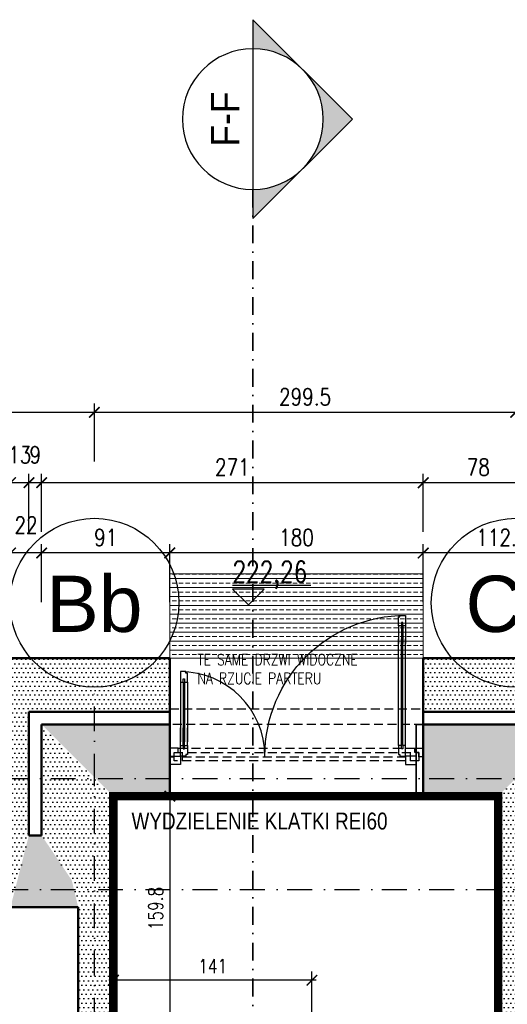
# Model space of a CAD drawing. Header units: millimetres. Extents: x 489 to 7736, y 461 to 5981.
# Tile 11 of 62: x 2122 to 2469, y 2472 to 3172. Entities that reach past the tile are written whole.
import ezdxf
from ezdxf.enums import TextEntityAlignment as Align

# ---------------------------------------------------------------- set-up
doc = ezdxf.new("R2010")
doc.units = ezdxf.units.MM
for name, pattern in [('DASHDOT', [25.4, 12.7, -6.35, 0, -6.35]), ('DIVIDE', [31.75, 12.7, -6.35, 0, -6.35, 0, -6.35]), ('DOT___DASHED', [33.523888, 17.638888, -8.819444, 0.01, -7.055556]), ('HIDDEN', [9.525, 6.35, -3.175])]:
    doc.linetypes.add(name, pattern=pattern)
for name, color, linetype in [('SPA-ZnacznikiPrzekrojów', 1, 'Continuous'), ('WK-Drzwi', 9, 'Continuous'), ('WK-Opis', 143, 'Continuous'), ('WK-OpisyDetali', 143, 'Continuous'), ('WK-Otwory', 9, 'Continuous'), ('WK-PPoż', 1, 'Continuous'), ('WK-Siatka', 240, 'DOT___DASHED'), ('WK-Wymiary', 8, 'Continuous'), ('WK-Ściany', 7, 'Continuous'), ('WK-Ściany istniejące', 7, 'Continuous')]:
    doc.layers.add(name, color=color, linetype=linetype)
for name, color, linetype, lineweight in [('WK-INSTALACJE WODKAN', 170, 'Continuous', 5), ('WK-widok', 8, 'Continuous', 0), ('WK-WYBURZENIA', 6, 'Continuous', 5)]:
    doc.layers.add(name, color=color, linetype=linetype, lineweight=lineweight)
doc.layers.add('WK-Pomieszczenia', color=173, linetype='Continuous', plot=False)
doc.styles.add('Arial', font='micross.ttf', dxfattribs={"width": 0.9})
doc.styles.add('DIMTEXT', font='romans', dxfattribs={"width": 0.75})
doc.styles.add('Romans', font='Romans.shx')
doc.styles.add('RomanS-Narrow', font='romans.shx', dxfattribs={"width": 0.8})
doc.styles.get("Standard").update_dxf_attribs({"font": 'ARIAL.TTF'})
doc.dimstyles.new('AEC Dimension 1-50', dxfattribs={"dimtxt": 12, "dimasz": 0.075, "dimexe": 6.25, "dimexo": 0, "dimgap": 5, "dimtad": 1, "dimdec": 1, "dimrnd": 0.5, "dimzin": 9, "dimdsep": 46, "dimtxsty": 'RomanS-Narrow', "dimblk": 'ARCHTICK', "dimcen": 0.125, "dimdle": 3.125, "dimclrd": 8, "dimclre": 8, "dimclrt": 256, "dimadec": 1, "dimazin": 0, "dimtfac": 1, "dimtdec": 1, "dimtmove": 2, "dimatfit": 2, "dimfxl": 0, "dimtolj": 1, "dimtzin": 0, "dimarcsym": 0})
doc.dimstyles.get("Standard").update_dxf_attribs({"dimtxt": 0.18, "dimasz": 0.18, "dimexe": 0.18, "dimexo": 0.0625, "dimgap": 0.09, "dimtad": 0, "dimtih": 1, "dimtoh": 1, "dimdec": 4, "dimzin": 0, "dimdsep": 46, "dimtxsty": 'Standard', "dimcen": 0.09, "dimadec": 0, "dimazin": 0, "dimtfac": 1, "dimtdec": 4, "dimtofl": 0, "dimtmove": 0, "dimatfit": 3, "dimfxl": 0, "dimtolj": 1, "dimtzin": 0, "dimarcsym": 0})
pattern_1 = [(0, (699.431, 930.084), (1.5875, 3.175), [0, -3.175])]

# ---------------------------------------------------------------- blocks, each defined once
blk = doc.blocks.new('_ArchTick')
at = {"color": 0, "linetype": 'ByBlock', "const_width": 15}
blk.add_lwpolyline([(-50, -50), (50, 50)], dxfattribs=at)
blk = doc.blocks.new('*D897')
at = {"layer": 'Defpoints', "color": 0}
for p in [(2188.76, 2489.41), (2188.76, 2460.51), (2329.76, 2460.51)]:
    blk.add_point(p, dxfattribs=at)
at = {"layer": 'WK-widok', "color": 8, "lineweight": -2, "ltscale": 1.3}
for p, q in [((2188.76, 2460.51), (2188.76, 2495.66)), ((2329.76, 2460.51), (2329.76, 2495.66)), ((2332.88, 2489.41), (2185.63, 2489.41))]:
    blk.add_line(p, q, dxfattribs=at)
at = {"layer": 'WK-widok', "color": 8, "linetype": 'ByBlock', "lineweight": -2, "xscale": 0.075, "yscale": 0.075, "zscale": 0.075, "rotation": 180}
blk.add_blockref('_ArchTick', (2188.76, 2489.41), dxfattribs=at)
at = {"layer": 'WK-widok', "color": 8, "linetype": 'ByBlock', "lineweight": -2, "xscale": 0.075, "yscale": 0.075, "zscale": 0.075}
blk.add_blockref('_ArchTick', (2329.76, 2489.41), dxfattribs=at)
at = {"layer": 'WK-widok', "color": 8, "insert": (2259.26, 2499.41), "char_height": 10, "attachment_point": 5, "style": 'RomanS-Narrow'}
blk.add_mtext('\\A1;141', dxfattribs=at)
blk = doc.blocks.new('*D898')
at = {"layer": 'Defpoints', "color": 0}
for p in [(2228.82, 2620.31), (2228.82, 2460.51), (2228.82, 2460.51)]:
    blk.add_point(p, dxfattribs=at)
at = {"layer": 'WK-widok', "color": 8, "lineweight": -2, "ltscale": 1.3}
for p, q in [((2228.82, 2620.31), (2222.57, 2620.31)), ((2228.82, 2623.44), (2228.82, 2457.39)), ((2228.82, 2460.51), (2222.57, 2460.51))]:
    blk.add_line(p, q, dxfattribs=at)
at = {"layer": 'WK-widok', "color": 8, "linetype": 'ByBlock', "lineweight": -2, "xscale": 0.075, "yscale": 0.075, "zscale": 0.075}
for p, rotation in [((2228.82, 2620.31), 90), ((2228.82, 2460.51), 270)]:
    blk.add_blockref('_ArchTick', p, dxfattribs=dict(at, rotation=rotation))
at = {"layer": 'WK-widok', "color": 0, "insert": (2218.82, 2540.41), "char_height": 10, "attachment_point": 5, "rotation": 90, "style": 'RomanS-Narrow'}
blk.add_mtext('\\A1;159.8', dxfattribs=at)
blk = doc.blocks.new('koty')
blk.add_line((59.14, 18.5), (-15, 18.5))
blk.add_lwpolyline([(15, 15), (-15, 15), (0, 0), (15, 15)])
at = {"ltscale": 2, "style": 'DIMTEXT', "width": 0.75, "flags": 4}
blk.add_attdef('WYSOKOŚĆ', (-15, 21.5), '', height=20, dxfattribs=at)
blk = doc.blocks.new('Anno_Section_A2')
at = {"color": 0, "linetype": 'ByBlock', "lineweight": -2}
blk.add_line((2.5, 0), (-2.5, 0), dxfattribs=at)
blk.add_circle((0, 0), 2.5, dxfattribs=at)
at = {"color": 0, "linetype": 'ByBlock', "lineweight": -2, "style": 'Romans'}
blk.add_attdef('NUMBER', text='', height=1, dxfattribs=at).set_placement((0, 0.5), align=Align.CENTER)
blk.add_attdef('SHEET', text='', height=0.75, dxfattribs=at).set_placement((0, -0.5), align=Align.TOP_CENTER)
blk = doc.blocks.new('Anno_Arrow_A2')
at = {"linetype": 'ByBlock', "lineweight": -2}
h = blk.add_hatch(color=0, dxfattribs=at)
h.paths.add_polyline_path([(-1.768, 1.768), (-3.536, 0), (-2.5, 0, -0.198912)])
h.paths.add_polyline_path([(0, 3.536), (-1.768, 1.768, -0.414214), (1.768, 1.768)])
h.paths.add_polyline_path([(2.373, 1.162), (2.245, 1.1, -0.114349), (2.5, 0), (3.536, 0)])
h.paths.add_polyline_path([(1.768, 1.768, -0.082683), (2.245, 1.1), (2.373, 1.162)])
at = {"color": 0, "linetype": 'ByBlock', "lineweight": -2}
blk.add_lwpolyline([(-2.5, 0), (-3.536, 0), (0, 3.536), (3.536, 0), (2.5, 0)], dxfattribs=at)
blk = doc.blocks.new('*D1025')
at = {"layer": 'Defpoints', "color": 0}
for p in [(2408.82, 2793.16), (2408.82, 2758.16), (2521.16, 2758.16)]:
    blk.add_point(p, dxfattribs=at)
at = {"layer": 'WK-Wymiary', "color": 8, "linetype": 'Continuous', "lineweight": -2, "ltscale": 1.3}
for p, q in [((2524.29, 2793.16), (2405.69, 2793.16)), ((2408.82, 2758.16), (2408.82, 2799.41)), ((2521.16, 2758.16), (2521.16, 2799.41))]:
    blk.add_line(p, q, dxfattribs=at)
at = {"layer": 'WK-Wymiary', "color": 8, "linetype": 'ByBlock', "lineweight": -2, "xscale": 0.075, "yscale": 0.075, "zscale": 0.075, "rotation": 180}
blk.add_blockref('_ArchTick', (2408.82, 2793.16), dxfattribs=at)
at = {"layer": 'WK-Wymiary', "color": 8, "linetype": 'ByBlock', "lineweight": -2, "xscale": 0.075, "yscale": 0.075, "zscale": 0.075}
blk.add_blockref('_ArchTick', (2521.16, 2793.16), dxfattribs=at)
at = {"layer": 'WK-Wymiary', "lineweight": -3, "insert": (2464.99, 2804.16), "char_height": 12, "attachment_point": 5, "style": 'RomanS-Narrow'}
blk.add_mtext('\\A1;\\A1;112.5', dxfattribs=at)
blk = doc.blocks.new('*D1026')
at = {"layer": 'Defpoints', "color": 0}
for p in [(2228.82, 2793.16), (2228.82, 2758.16), (2408.82, 2758.16)]:
    blk.add_point(p, dxfattribs=at)
at = {"layer": 'WK-Wymiary', "color": 8, "linetype": 'Continuous', "lineweight": -2, "ltscale": 1.3}
for p, q in [((2411.94, 2793.16), (2225.69, 2793.16)), ((2228.82, 2758.16), (2228.82, 2799.41)), ((2408.82, 2758.16), (2408.82, 2799.41))]:
    blk.add_line(p, q, dxfattribs=at)
at = {"layer": 'WK-Wymiary', "color": 8, "linetype": 'ByBlock', "lineweight": -2, "xscale": 0.075, "yscale": 0.075, "zscale": 0.075, "rotation": 180}
blk.add_blockref('_ArchTick', (2228.82, 2793.16), dxfattribs=at)
at = {"layer": 'WK-Wymiary', "color": 8, "linetype": 'ByBlock', "lineweight": -2, "xscale": 0.075, "yscale": 0.075, "zscale": 0.075}
blk.add_blockref('_ArchTick', (2408.82, 2793.16), dxfattribs=at)
at = {"layer": 'WK-Wymiary', "lineweight": -3, "insert": (2318.82, 2804.16), "char_height": 12, "attachment_point": 5, "style": 'RomanS-Narrow'}
blk.add_mtext('\\A1;\\A1;180', dxfattribs=at)
blk = doc.blocks.new('*D1027')
at = {"layer": 'Defpoints', "color": 0}
for p in [(2137.76, 2793.16), (2137.76, 2758.16), (2228.82, 2758.16)]:
    blk.add_point(p, dxfattribs=at)
at = {"layer": 'WK-Wymiary', "color": 8, "linetype": 'Continuous', "lineweight": -2, "ltscale": 1.3}
for p, q in [((2231.94, 2793.16), (2134.63, 2793.16)), ((2137.76, 2758.16), (2137.76, 2799.41)), ((2228.82, 2758.16), (2228.82, 2799.41))]:
    blk.add_line(p, q, dxfattribs=at)
at = {"layer": 'WK-Wymiary', "color": 8, "linetype": 'ByBlock', "lineweight": -2, "xscale": 0.075, "yscale": 0.075, "zscale": 0.075, "rotation": 180}
blk.add_blockref('_ArchTick', (2137.76, 2793.16), dxfattribs=at)
at = {"layer": 'WK-Wymiary', "color": 8, "linetype": 'ByBlock', "lineweight": -2, "xscale": 0.075, "yscale": 0.075, "zscale": 0.075}
blk.add_blockref('_ArchTick', (2228.82, 2793.16), dxfattribs=at)
at = {"layer": 'WK-Wymiary', "lineweight": -3, "insert": (2183.29, 2804.16), "char_height": 12, "attachment_point": 5, "style": 'RomanS-Narrow'}
blk.add_mtext('\\A1;\\A1;91', dxfattribs=at)
blk = doc.blocks.new('*D1028')
at = {"layer": 'Defpoints', "color": 0}
for p in [(2115.72, 2793.16), (2115.72, 2758.16), (2137.76, 2758.16)]:
    blk.add_point(p, dxfattribs=at)
at = {"layer": 'WK-Wymiary', "color": 8, "linetype": 'Continuous', "lineweight": -2, "ltscale": 1.3}
for p, q in [((2140.88, 2793.16), (2112.59, 2793.16)), ((2115.72, 2758.16), (2115.72, 2799.41)), ((2137.76, 2758.16), (2137.76, 2799.41))]:
    blk.add_line(p, q, dxfattribs=at)
at = {"layer": 'WK-Wymiary', "color": 8, "linetype": 'ByBlock', "lineweight": -2, "xscale": 0.075, "yscale": 0.075, "zscale": 0.075, "rotation": 180}
blk.add_blockref('_ArchTick', (2115.72, 2793.16), dxfattribs=at)
at = {"layer": 'WK-Wymiary', "color": 8, "linetype": 'ByBlock', "lineweight": -2, "xscale": 0.075, "yscale": 0.075, "zscale": 0.075}
blk.add_blockref('_ArchTick', (2137.76, 2793.16), dxfattribs=at)
at = {"layer": 'WK-Wymiary', "lineweight": -3, "insert": (2126.74, 2812.91), "char_height": 12, "attachment_point": 5, "style": 'RomanS-Narrow'}
blk.add_mtext('\\A1;\\A1;22', dxfattribs=at)
blk = doc.blocks.new('*D1039')
at = {"layer": 'Defpoints', "color": 0}
for p in [(2408.82, 2843.16), (2408.82, 2808.16), (2487.05, 2808.16)]:
    blk.add_point(p, dxfattribs=at)
at = {"layer": 'WK-Wymiary', "color": 8, "linetype": 'Continuous', "lineweight": -2, "ltscale": 1.3}
for p, q in [((2408.82, 2808.16), (2408.82, 2849.41)), ((2487.05, 2808.16), (2487.05, 2849.41)), ((2490.17, 2843.16), (2405.69, 2843.16))]:
    blk.add_line(p, q, dxfattribs=at)
at = {"layer": 'WK-Wymiary', "color": 8, "linetype": 'ByBlock', "lineweight": -2, "xscale": 0.075, "yscale": 0.075, "zscale": 0.075, "rotation": 180}
blk.add_blockref('_ArchTick', (2408.82, 2843.16), dxfattribs=at)
at = {"layer": 'WK-Wymiary', "color": 8, "linetype": 'ByBlock', "lineweight": -2, "xscale": 0.075, "yscale": 0.075, "zscale": 0.075}
blk.add_blockref('_ArchTick', (2487.05, 2843.16), dxfattribs=at)
at = {"layer": 'WK-Wymiary', "lineweight": -3, "insert": (2447.93, 2854.16), "char_height": 12, "attachment_point": 5, "style": 'RomanS-Narrow'}
blk.add_mtext('\\A1;\\A1;78', dxfattribs=at)
blk = doc.blocks.new('*D1040')
at = {"layer": 'Defpoints', "color": 0}
for p in [(2137.76, 2843.16), (2137.76, 2808.16), (2408.82, 2808.16)]:
    blk.add_point(p, dxfattribs=at)
at = {"layer": 'WK-Wymiary', "color": 8, "linetype": 'Continuous', "lineweight": -2, "ltscale": 1.3}
for p, q in [((2137.76, 2808.16), (2137.76, 2849.41)), ((2408.82, 2808.16), (2408.82, 2849.41)), ((2411.94, 2843.16), (2134.63, 2843.16))]:
    blk.add_line(p, q, dxfattribs=at)
at = {"layer": 'WK-Wymiary', "color": 8, "linetype": 'ByBlock', "lineweight": -2, "xscale": 0.075, "yscale": 0.075, "zscale": 0.075, "rotation": 180}
blk.add_blockref('_ArchTick', (2137.76, 2843.16), dxfattribs=at)
at = {"layer": 'WK-Wymiary', "color": 8, "linetype": 'ByBlock', "lineweight": -2, "xscale": 0.075, "yscale": 0.075, "zscale": 0.075}
blk.add_blockref('_ArchTick', (2408.82, 2843.16), dxfattribs=at)
at = {"layer": 'WK-Wymiary', "lineweight": -3, "insert": (2273.29, 2854.16), "char_height": 12, "attachment_point": 5, "style": 'RomanS-Narrow'}
blk.add_mtext('\\A1;\\A1;271', dxfattribs=at)
blk = doc.blocks.new('*D1041')
at = {"layer": 'Defpoints', "color": 0}
for p in [(2128.76, 2843.16), (2128.76, 2808.16), (2137.76, 2808.16)]:
    blk.add_point(p, dxfattribs=at)
at = {"layer": 'WK-Wymiary', "color": 8, "linetype": 'Continuous', "lineweight": -2, "ltscale": 1.3}
for p, q in [((2128.76, 2808.16), (2128.76, 2849.41)), ((2137.76, 2808.16), (2137.76, 2849.41)), ((2140.88, 2843.16), (2125.63, 2843.16)), ((2128.76, 2843.16), (2128.68, 2843.16)), ((2137.76, 2843.16), (2137.83, 2843.16))]:
    blk.add_line(p, q, dxfattribs=at)
at = {"layer": 'WK-Wymiary', "color": 8, "linetype": 'ByBlock', "lineweight": -2, "xscale": 0.075, "yscale": 0.075, "zscale": 0.075}
blk.add_blockref('_ArchTick', (2128.76, 2843.16), dxfattribs=at)
at = {"layer": 'WK-Wymiary', "color": 8, "linetype": 'ByBlock', "lineweight": -2, "xscale": 0.075, "yscale": 0.075, "zscale": 0.075, "rotation": 180}
blk.add_blockref('_ArchTick', (2137.76, 2843.16), dxfattribs=at)
at = {"layer": 'WK-Wymiary', "lineweight": -3, "insert": (2133.26, 2862.91), "char_height": 12, "attachment_point": 5, "style": 'RomanS-Narrow'}
blk.add_mtext('\\A1;\\A1;9', dxfattribs=at)
blk = doc.blocks.new('*D1042')
at = {"layer": 'Defpoints', "color": 0}
for p in [(2115.72, 2843.16), (2115.72, 2808.16), (2128.76, 2808.16)]:
    blk.add_point(p, dxfattribs=at)
at = {"layer": 'WK-Wymiary', "color": 8, "linetype": 'Continuous', "lineweight": -2, "ltscale": 1.3}
for p, q in [((2115.72, 2808.16), (2115.72, 2849.41)), ((2128.76, 2808.16), (2128.76, 2849.41)), ((2131.88, 2843.16), (2112.59, 2843.16))]:
    blk.add_line(p, q, dxfattribs=at)
at = {"layer": 'WK-Wymiary', "color": 8, "linetype": 'ByBlock', "lineweight": -2, "xscale": 0.075, "yscale": 0.075, "zscale": 0.075, "rotation": 180}
blk.add_blockref('_ArchTick', (2115.72, 2843.16), dxfattribs=at)
at = {"layer": 'WK-Wymiary', "color": 8, "linetype": 'ByBlock', "lineweight": -2, "xscale": 0.075, "yscale": 0.075, "zscale": 0.075}
blk.add_blockref('_ArchTick', (2128.76, 2843.16), dxfattribs=at)
at = {"layer": 'WK-Wymiary', "lineweight": -3, "insert": (2122.24, 2862.91), "char_height": 12, "attachment_point": 5, "style": 'RomanS-Narrow'}
blk.add_mtext('\\A1;\\A1;13', dxfattribs=at)
blk = doc.blocks.new('*D1051')
at = {"layer": 'Defpoints', "color": 0}
for p in [(2175.3, 2893.16), (2175.3, 2858.16), (2474.55, 2858.16)]:
    blk.add_point(p, dxfattribs=at)
at = {"layer": 'WK-Wymiary', "color": 8, "linetype": 'Continuous', "lineweight": -2, "ltscale": 1.3}
for p, q in [((2175.3, 2858.16), (2175.3, 2899.41)), ((2474.55, 2858.16), (2474.55, 2899.41)), ((2477.67, 2893.16), (2172.17, 2893.16))]:
    blk.add_line(p, q, dxfattribs=at)
at = {"layer": 'WK-Wymiary', "color": 8, "linetype": 'ByBlock', "lineweight": -2, "xscale": 0.075, "yscale": 0.075, "zscale": 0.075, "rotation": 180}
blk.add_blockref('_ArchTick', (2175.3, 2893.16), dxfattribs=at)
at = {"layer": 'WK-Wymiary', "color": 8, "linetype": 'ByBlock', "lineweight": -2, "xscale": 0.075, "yscale": 0.075, "zscale": 0.075}
blk.add_blockref('_ArchTick', (2474.55, 2893.16), dxfattribs=at)
at = {"layer": 'WK-Wymiary', "lineweight": -3, "insert": (2324.92, 2904.16), "char_height": 12, "attachment_point": 5, "style": 'RomanS-Narrow'}
blk.add_mtext('\\A1;\\A1;299.5', dxfattribs=at)
blk = doc.blocks.new('*D1052')
at = {"layer": 'Defpoints', "color": 0}
for p in [(1875.32, 2893.16), (1875.32, 2858.16), (2175.3, 2858.16)]:
    blk.add_point(p, dxfattribs=at)
at = {"layer": 'WK-Wymiary', "color": 8, "linetype": 'Continuous', "lineweight": -2, "ltscale": 1.3}
for p, q in [((1875.32, 2858.16), (1875.32, 2899.41)), ((2175.3, 2858.16), (2175.3, 2899.41)), ((2178.42, 2893.16), (1872.19, 2893.16))]:
    blk.add_line(p, q, dxfattribs=at)
at = {"layer": 'WK-Wymiary', "color": 8, "linetype": 'ByBlock', "lineweight": -2, "xscale": 0.075, "yscale": 0.075, "zscale": 0.075, "rotation": 180}
blk.add_blockref('_ArchTick', (1875.32, 2893.16), dxfattribs=at)
at = {"layer": 'WK-Wymiary', "color": 8, "linetype": 'ByBlock', "lineweight": -2, "xscale": 0.075, "yscale": 0.075, "zscale": 0.075}
blk.add_blockref('_ArchTick', (2175.3, 2893.16), dxfattribs=at)
at = {"layer": 'WK-Wymiary', "lineweight": -3, "insert": (2025.31, 2904.16), "char_height": 12, "attachment_point": 5, "style": 'RomanS-Narrow'}
blk.add_mtext('\\A1;\\A1;300', dxfattribs=at)
blk = doc.blocks.new('BubbleDef')
at = {"color": 0, "linetype": 'Continuous'}
blk.add_circle((0, 0), 1.5, dxfattribs=at)
at = {"color": 0, "linetype": 'Continuous', "style": 'Arial'}
blk.add_attdef('LABEL', text='', height=1, dxfattribs=at).set_placement((0, 0), align=Align.MIDDLE)
blk = doc.blocks.new('L2')
at = {"color": 8}
for p, q in [((7.5, 5), (20, 5)), ((7.5, 0), (20, 0))]:
    blk.add_line(p, q, dxfattribs=at)
at = {"color": 4}
for p, q in [((7.5, 3), (20, 3)), ((7.5, 2), (20, 2))]:
    blk.add_line(p, q, dxfattribs=at)
blk.add_lwpolyline([(0, 1), (0, 5), (7.5, 5), (7.5, 3), (5, 3), (5, 2), (7.5, 2), (7.5, 0), (1, 0), (1, 1)], close=True)
blk = doc.blocks.new('L3')
for p, q in [((-22.5, -0.5), (-22.5, 0.5)), ((22.5, -0.5), (22.5, 0.5))]:
    blk.add_line(p, q)
at = {"color": 8}
for p, q in [((-15, 2.5), (15, 2.5)), ((-15, -2.5), (15, -2.5))]:
    blk.add_line(p, q, dxfattribs=at)
at = {"color": 4}
for p, q in [((-15, 0.5), (15, 0.5)), ((-15, 0.5), (15, 0.5)), ((-15, -0.5), (15, -0.5)), ((-15, -0.5), (15, -0.5))]:
    blk.add_line(p, q, dxfattribs=at)
blk = doc.blocks.new('W122b')
at = {"ltscale": 4}
h = blk.add_hatch(dxfattribs=at)
h.set_pattern_fill('BRASS', color=8, style=0)
edge = h.paths.add_edge_path()
edge.add_line((0, -60), (180, -60))
edge.add_line((0, 0), (0, -60))
edge.add_line((180, -60), (180, 0))
for p, q in [((0, 0), (0, -60)), ((180, 0), (0, 0)), ((180, -60), (180, 0)), ((0, -60), (180, -60))]:
    blk.add_line(p, q)

msp = doc.modelspace()

# ---------------------------------------------------------------- hatches: boundary and pattern name
at = {"layer": 'WK-Ściany', "linetype": 'Continuous', "lineweight": -3}
h = msp.add_hatch(dxfattribs=at)
h.set_pattern_fill('DOTS', color=253, scale=2, angle=360, style=0)
h.set_pattern_definition([(360, (699.431, 930.084), (1.5875, 3.175), [0, -3.175])])
h.paths.add_polyline_path([(2115.72, 2718.31), (2128.76, 2680.31), (2228.82, 2680.31), (2228.82, 2718.31)], flags=0)
h = msp.add_hatch(dxfattribs=at)
h.set_pattern_fill('DOTS', color=253, scale=2, style=0)
h.set_pattern_definition([(2e-12, (699.431, 930.084), (1.5875, 3.175), [0, -3.175])])
h.paths.add_polyline_path([(2128.76, 2680.31), (2115.72, 2718.31), (2115.72, 2541.41), (2128.76, 2592.41)], flags=0)
h = msp.add_hatch(dxfattribs=at)
h.set_pattern_fill('DOTS', color=253, scale=2, angle=360, style=0)
h.set_pattern_definition([(360, (699.431, 930.084), (1.5875, 3.175), [0, -3.175])])
h.paths.add_polyline_path([(2408.82, 2718.31), (2408.82, 2680.31), (2521.16, 2680.31), (2559.16, 2718.31)], flags=0)
h = msp.add_hatch(dxfattribs=at)
h.set_pattern_fill('DOTS', color=253, scale=2, style=0)
h.set_pattern_definition([(360, (699.431, 930.084), (1.5875, 3.175), [0, -3.175])])
h.paths.add_polyline_path([(2137.76, 2592.41), (2159.18, 2560.57), (2188.76, 2541.41), (2188.76, 2620.31), (2137.76, 2671.31)], flags=0)
h = msp.add_hatch(dxfattribs=at)
h.set_pattern_fill('DOTS', color=253, scale=2, style=0)
h.set_pattern_definition(pattern_1)
h.paths.add_polyline_path([(2137.76, 2671.31), (2188.76, 2620.31), (2228.82, 2620.31), (2228.82, 2671.31)], flags=0)
h.paths.add_polyline_path([(2408.82, 2671.31), (2408.82, 2620.31), (2462.05, 2620.31), (2513.05, 2671.31)], flags=0)
h = msp.add_hatch(dxfattribs=at)
h.set_pattern_fill('DOTS', color=253, scale=2, style=0)
h.set_pattern_definition([(360, (699.431, 930.084), (1.5875, 3.175), [0, -3.175])])
h.paths.add_polyline_path([(2513.05, 2671.31), (2462.05, 2620.31), (2462.05, 2541.81), (2491.63, 2560.98), (2513.05, 2592.81)], flags=0)
h = msp.add_hatch(dxfattribs=at)
h.set_pattern_fill('DOTS', color=253, scale=2, style=0)
h.set_pattern_definition(pattern_1)
h.paths.add_polyline_path([(1836.82, 2592.41), (1887.82, 2541.41), (1935.72, 2541.41), (1935.72, 2592.41)], flags=0)
h.paths.add_polyline_path([(2128.76, 2592.41), (2115.72, 2541.41), (2163.76, 2541.41), (2159.18, 2560.57), (2137.76, 2592.41)], flags=0)
h = msp.add_hatch(dxfattribs=at)
h.set_pattern_fill('DOTS', color=253, scale=2, style=0)
h.set_pattern_definition([(2e-12, (699.431, 930.084), (1.5875, 3.175), [0, -3.175])])
h.paths.add_polyline_path([(2163.76, 2381.79), (2188.76, 2381.79), (2188.76, 2541.41), (2159.18, 2560.57), (2163.76, 2541.41)], flags=0)
h = msp.add_hatch(dxfattribs=at)
h.set_pattern_fill('DOTS', color=253, scale=2, style=0)
h.set_pattern_definition([(360, (699.431, 930.084), (1.5875, 3.175), [0, -3.175])])
h.paths.add_polyline_path([(2487.05, 2541.81), (2491.63, 2560.98), (2462.05, 2541.81), (2462.05, 2256.47), (2487.05, 2256.47)], flags=0)

# ---------------------------------------------------------------- linework, layer by layer
at = {"layer": 'SPA-ZnacznikiPrzekrojów', "color": 1, "linetype": 'DASHDOT', "lineweight": 35}
msp.add_lwpolyline([(2287.8, 3051.61), (2287.8, 1935.75)], dxfattribs=at)
at = {"layer": 'WK-Drzwi', "color": 9, "linetype": 'Continuous', "lineweight": -3}
for points in [[(2236.32, 2642.81), (2228.82, 2642.81), (2228.82, 2648.81), (2236.32, 2648.81)], [(2396.32, 2642.81), (2403.82, 2642.81), (2403.82, 2648.81), (2396.32, 2648.81)]]:
    msp.add_lwpolyline(points, close=True, dxfattribs=at)
at = {"layer": 'WK-Drzwi', "color": 8, "linetype": 'Continuous', "lineweight": -3, "extrusion": (0, 0, -1)}
msp.add_arc((-2396.32, 2648.81), 100, 0, 90, dxfattribs=at)
at = {"layer": 'WK-Drzwi', "color": 8, "linetype": 'Continuous', "lineweight": -3}
msp.add_arc((2236.32, 2648.81), 60, 0, 90, dxfattribs=at)
at = {"layer": 'WK-Otwory', "color": 9, "linetype": 'HIDDEN', "lineweight": -3}
for p, q in [((2408.82, 2671.31), (2228.82, 2671.31)), ((2408.82, 2620.31), (2228.82, 2620.31))]:
    msp.add_line(p, q, dxfattribs=at)
at = {"layer": 'WK-Otwory', "color": 9, "linetype": 'Continuous', "lineweight": -3}
for p, q in [((2228.82, 2620.31), (2228.82, 2671.31)), ((2408.82, 2620.31), (2408.82, 2671.31))]:
    msp.add_line(p, q, dxfattribs=at)
at = {"layer": 'WK-Pomieszczenia', "color": 173, "linetype": 'HIDDEN', "lineweight": -3}
for p, q in [((2188.76, 2031.47), (2188.76, 2620.31)), ((2462.05, 2620.31), (2188.76, 2620.31)), ((2462.05, 2031.47), (2462.05, 2620.31)), ((2163.76, 2541.41), (1887.82, 2541.41)), ((2163.76, 2381.79), (2163.76, 2541.41))]:
    msp.add_line(p, q, dxfattribs=at)
at = {"layer": 'WK-PPoż', "color": 1, "linetype": 'DIVIDE', "const_width": 6}
msp.add_lwpolyline([(2188.76, 2620.31), (2462.05, 2620.31), (2462.05, 2031.47), (2188.76, 2031.47), (2188.76, 2620.31)], dxfattribs=at)
at = {"layer": 'WK-Siatka', "color": 240, "linetype": 'DOT___DASHED', "lineweight": -3}
for p, q in [((2175.3, 2632.81), (2175.3, 2697.81)), ((1875.32, 2632.81), (5768.18, 2632.81)), ((2175.3, 946.58), (2175.3, 2632.81)), ((1875.32, 2553.91), (5768.18, 2553.91))]:
    msp.add_line(p, q, dxfattribs=at)
at = {"layer": 'WK-widok', "ltscale": 1.3}
msp.add_lwpolyline([(1887.82, 2541.41), (2163.76, 2541.41), (2163.76, 2381.79), (2149.29, 2381.79), (2149.29, 2144.77), (2163.76, 2144.77), (2163.76, 2006.47), (2230.26, 2006.47), (2230.26, 2016.47), (2466.66, 2016.47), (2466.66, 1545.92), (2378.84, 1545.92), (2378.84, 1265.63), (2422.58, 1265.63), (2422.58, 909.05), (2186.1, 909.05), (2186.1, 1083.18), (2176.61, 1083.18), (1888.98, 1083.18), (1888.98, 2541.41), (1889.25, 2541.41)], dxfattribs=at)
at = {"layer": 'WK-WYBURZENIA', "linetype": 'HIDDEN', "lineweight": -3}
for p, q in [((2228.82, 2682.31), (2408.82, 2682.31)), ((2234.82, 2654.31), (2402.82, 2654.31)), ((2237.82, 2645.31), (2237.82, 2651.31)), ((2237.82, 2648.31), (2399.82, 2648.31)), ((2399.82, 2645.31), (2399.82, 2651.31)), ((2228.82, 2620.31), (2408.82, 2620.31))]:
    msp.add_line(p, q, dxfattribs=at)
for points in [[(2234.82, 2654.31), (2228.82, 2654.31), (2228.82, 2648.31), (2231.82, 2648.31), (2231.82, 2651.31), (2234.82, 2651.31)], [(2402.82, 2654.31), (2408.82, 2654.31), (2408.82, 2648.31), (2405.82, 2648.31), (2405.82, 2651.31), (2402.82, 2651.31)], [(2231.82, 2645.31), (2231.82, 2651.31), (2405.82, 2651.31), (2405.82, 2645.31)]]:
    msp.add_lwpolyline(points, close=True, dxfattribs=at)
at = {"layer": 'WK-Ściany', "color": 7, "linetype": 'Continuous', "lineweight": 50}
for p, q in [((2228.82, 2718.31), (2115.72, 2718.31)), ((2228.82, 2680.31), (2228.82, 2718.31)), ((2408.82, 2718.31), (2408.82, 2680.31)), ((2559.16, 2718.31), (2408.82, 2718.31)), ((2128.76, 2680.31), (2228.82, 2680.31)), ((2128.76, 2592.41), (2128.76, 2680.31)), ((2408.82, 2680.31), (2521.16, 2680.31)), ((2137.76, 2671.31), (2137.76, 2592.41)), ((2228.82, 2671.31), (2137.76, 2671.31)), ((2228.82, 2620.31), (2228.82, 2671.31)), ((2408.82, 2671.31), (2408.82, 2620.31)), ((2513.05, 2671.31), (2408.82, 2671.31)), ((2188.76, 2541.41), (2188.76, 2620.31)), ((2188.76, 2620.31), (2228.82, 2620.31)), ((2408.82, 2620.31), (2462.05, 2620.31)), ((2462.05, 2620.31), (2462.05, 2541.81)), ((2137.76, 2592.41), (2128.76, 2592.41)), ((2115.72, 2541.41), (2163.76, 2541.41)), ((2163.76, 2541.41), (2163.76, 2381.79)), ((2188.76, 2381.79), (2188.76, 2541.41)), ((2462.05, 2541.81), (2462.05, 2256.47))]:
    msp.add_line(p, q, dxfattribs=at)
at = {"layer": 'WK-Ściany', "color": 7, "linetype": 'Continuous', "lineweight": 35}
for p, q in [((2408.82, 2671.31), (2403.82, 2671.31)), ((2403.82, 2671.31), (2403.82, 2620.31)), ((2408.82, 2620.31), (2408.82, 2671.31)), ((2403.82, 2620.31), (2408.82, 2620.31))]:
    msp.add_line(p, q, dxfattribs=at)
at = {"layer": 'WK-Ściany', "color": 7, "linetype": 'Continuous', "lineweight": 50}
for points in [[(2228.82, 2718.31), (2115.72, 2718.31), (2115.72, 2639.41), (1789.82, 2639.41), (1789.82, 985.86), (2115.51, 985.86), (2115.51, 861.08), (3429.42, 861.08), (3429.42, 982.83), (3456, 982.83)], [(4553.68, 2639.81), (2559.16, 2639.81), (2559.16, 2718.31), (2408.82, 2718.31)]]:
    msp.add_lwpolyline(points, dxfattribs=at)
at = {"layer": 'WK-Ściany istniejące', "color": 7, "linetype": 'Continuous', "lineweight": 50}
for p, q in [((2228.82, 2620.31), (2228.82, 2682.31)), ((2408.82, 2682.31), (2408.82, 2620.31))]:
    msp.add_line(p, q, dxfattribs=at)

# ---------------------------------------------------------------- block references
at = {"layer": 'WK-Drzwi', "color": 9, "linetype": 'Continuous', "lineweight": -3}
for p, rotation in [((2391.32, 2748.81), 270.000000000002), ((2241.32, 2648.81), 90.00000000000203)]:
    msp.add_blockref('L2', p, dxfattribs=dict(at, rotation=rotation))
at = {"layer": 'WK-Drzwi', "color": 9, "linetype": 'Continuous', "lineweight": -3, "extrusion": (0, 0, -1), "zscale": -1}
for p, xscale, rotation in [((-2393.82, 2698.81), 2.222222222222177, 89.99999999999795), ((-2238.82, 2678.81), 1.333333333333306, 269.999999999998)]:
    msp.add_blockref('L3', p, dxfattribs=dict(at, xscale=xscale, rotation=rotation))
for p, rotation in [((-2241.32, 2708.81), 269.999999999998), ((-2391.32, 2648.81), 89.99999999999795)]:
    msp.add_blockref('L2', p, dxfattribs=dict(at, rotation=rotation))
at = {"layer": 'WK-INSTALACJE WODKAN', "color": 170, "linetype": 'Continuous', "lineweight": 5, "rotation": 180}
msp.add_blockref('W122b', (2408.82, 2718.31), dxfattribs=at)
at = {"layer": 'WK-OpisyDetali', "xscale": -20, "yscale": 20, "zscale": 20, "rotation": 270}
msp.add_blockref('Anno_Arrow_A2', (2287.8, 3101.61), dxfattribs=at)
at = {"layer": 'WK-OpisyDetali'}
ref = msp.add_blockref('Anno_Section_A2', (2287.8, 3101.61), dxfattribs=dict(at, xscale=-20, yscale=20, zscale=20, rotation=270))
ref.add_attrib('NUMBER', 'F-F', dxfattribs={"layer": '0', "color": 0, "linetype": 'ByBlock', "lineweight": -2, "height": 20, "rotation": 90, "style": 'Arial', "width": 0.9}).set_placement((2278.12, 3101.61), align=Align.CENTER)
at = {"layer": 'WK-Siatka', "color": 240, "linetype": 'DOT___DASHED', "lineweight": -3, "ltscale": 1.3, "xscale": 40, "yscale": 40, "zscale": 40}
for p, values in [((2175.3, 2757.81), {'LABEL': 'Bb'}), ((2474.55, 2757.81), {'LABEL': 'Cb'})]:
    msp.add_blockref('BubbleDef', p, dxfattribs=at).add_auto_attribs(values)
at = {"layer": 'WK-Wymiary'}
ref = msp.add_blockref('koty', (2284.64, 2756.22), dxfattribs=dict(at, xscale=0.75, yscale=0.75, zscale=0.75))
ref.add_attrib('WYSOKOŚĆ', '222,26', (2273.39, 2772.35), dxfattribs={"layer": '0', "color": 7, "ltscale": 2, "height": 15, "style": 'DIMTEXT', "width": 0.75, "flags": 4})

# ---------------------------------------------------------------- texts
at = {"layer": 'WK-Opis', "insert": (2248.44, 2721.35), "char_height": 8, "attachment_point": 1, "style": 'RomanS-Narrow'}
msp.add_mtext('TE SAME DRZWI WIDOCZNE\\PNA RZUCIE PARTERU', dxfattribs=at)
at = {"layer": 'WK-PPoż', "color": 1, "ltscale": 5, "width": 0.8}
msp.add_text('WYDZIELENIE KLATKI REI60', height=12, dxfattribs=at).set_placement((2201.66, 2596.59))

# ---------------------------------------------------------------- dimensions: what is measured, and where the dimension line sits
at = {"layer": 'WK-widok', "ltscale": 1.3}
dim = msp.add_linear_dim(base=(2228.82, 2460.51), p1=(2228.82, 2620.31), p2=(2228.82, 2460.51), angle=90, dimstyle='Standard', override={"dimtxt": 10, "dimasz": 0.075, "dimexe": 6.25, "dimexo": 0, "dimgap": 5, "dimtad": 1, "dimtih": 0, "dimtoh": 0, "dimdec": 1, "dimrnd": 0.1, "dimzin": 9, "dimtxsty": 'RomanS-Narrow', "dimblk": 'ArchTick', "dimcen": 0.125, "dimdle": 3.125, "dimclrd": 8, "dimclre": 8, "dimadec": 2, "dimtdec": 1, "dimtofl": 1, "dimtmove": 2, "dimatfit": 2, "dimfxl": 6.25}, dxfattribs=at)
dim.commit()
dim.dimension.update_dxf_attribs({"geometry": '*D898', "text_midpoint": (2218.82, 2540.41)})
dim = msp.add_linear_dim(base=(2188.76, 2489.41), p1=(2329.76, 2460.51), p2=(2188.76, 2460.51), dimstyle='Standard', override={"dimtxt": 10, "dimasz": 0.075, "dimexe": 6.25, "dimexo": 0, "dimgap": 5, "dimtad": 1, "dimtih": 0, "dimtoh": 0, "dimdec": 1, "dimrnd": 0.1, "dimzin": 9, "dimtxsty": 'RomanS-Narrow', "dimblk": 'ArchTick', "dimcen": 0.125, "dimdle": 3.125, "dimclrd": 8, "dimclre": 8, "dimclrt": 8, "dimadec": 2, "dimtdec": 1, "dimtofl": 1, "dimtmove": 2, "dimatfit": 2, "dimfxl": 6.25}, dxfattribs=at)
dim.commit()
dim.dimension.update_dxf_attribs({"geometry": '*D897', "text_midpoint": (2259.26, 2499.41)})
at = {"layer": 'WK-Wymiary', "color": 8, "linetype": 'Continuous', "lineweight": -3, "ltscale": 1.3}
for base, p1, p2, text, picture, middle in [((1875.32, 2893.16), (2175.3, 2858.16), (1875.32, 2858.16), '\\A1;300', '*D1052', (2025.31, 2904.16)), ((2175.3, 2893.16), (2474.55, 2858.16), (2175.3, 2858.16), '\\A1;299.5', '*D1051', (2324.92, 2904.16)), ((2115.72, 2843.16), (2128.76, 2808.16), (2115.72, 2808.16), '\\A1;13', '*D1042', (2122.24, 2862.91)), ((2128.76, 2843.16), (2137.76, 2808.16), (2128.76, 2808.16), '\\A1;9', '*D1041', (2133.26, 2862.91)), ((2137.76, 2843.16), (2408.82, 2808.16), (2137.76, 2808.16), '\\A1;271', '*D1040', (2273.29, 2854.16)), ((2408.82, 2843.16), (2487.05, 2808.16), (2408.82, 2808.16), '\\A1;78', '*D1039', (2447.93, 2854.16)), ((2115.72, 2793.16), (2137.76, 2758.16), (2115.72, 2758.16), '\\A1;22', '*D1028', (2126.74, 2812.91)), ((2137.76, 2793.16), (2228.82, 2758.16), (2137.76, 2758.16), '\\A1;91', '*D1027', (2183.29, 2804.16)), ((2228.82, 2793.16), (2408.82, 2758.16), (2228.82, 2758.16), '\\A1;180', '*D1026', (2318.82, 2804.16)), ((2408.82, 2793.16), (2521.16, 2758.16), (2408.82, 2758.16), '\\A1;112.5', '*D1025', (2464.99, 2804.16))]:
    dim = msp.add_linear_dim(base=base, p1=p1, p2=p2, angle=180, text=text, dimstyle='AEC Dimension 1-50', override={"dimclrd": 8, "dimclre": 8, "dimclrt": 256}, dxfattribs=at)
    dim.commit()
    dim.dimension.update_dxf_attribs({"geometry": picture, "text_midpoint": middle})

doc.saveas('drawing.dxf')
